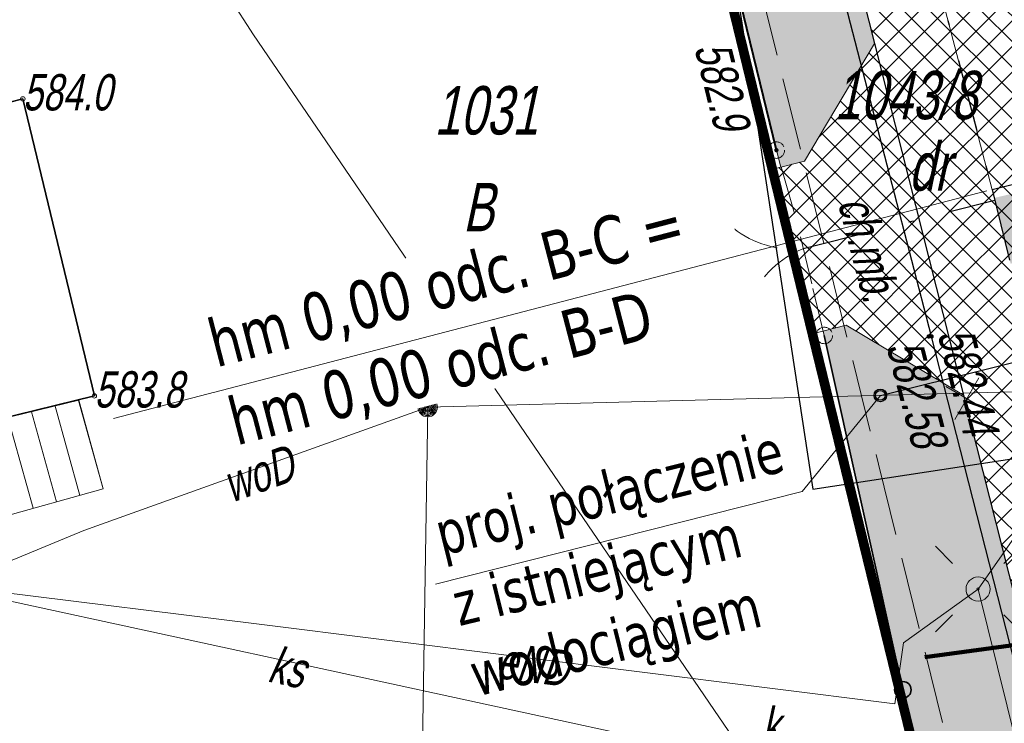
# Model space of a CAD drawing. Header units: metres. Extents: x 7403618 to 7449367, y 5479833 to 5516047.
# Tile 7 of 72: x 7448957 to 7448977, y 5479877 to 5479892. Entities that reach past the tile are written whole.
import ezdxf

# ---------------------------------------------------------------- set-up
doc = ezdxf.new("R2010")
doc.units = ezdxf.units.M
doc.header["$MEASUREMENT"] = 0
for name, pattern in [('0.5_0.5', [1, 0.5, -0.5]), ('1_OTKJ', [2, 1.5, -0.5]), ('1_OTOB', [2, 1, -1]), ('1_OTOO', [0]), ('2_EGBB01', [0]), ('3_EGBS10', [0]), ('3_SUEP_A', [0]), ('3_SUKP', [0]), ('3_SUWP', [0]), ('414-500', [1, 0.5, -0.5]), ('DASHDOT', [1, 0.5, -0.25, 0, -0.25]), ('DGN Style 3', [31.922568, 22.801834, -9.120734]), ('GUK', [2, 1.5, -0.5])]:
    doc.linetypes.add(name, pattern=pattern)
doc.layers.get('0').update_dxf_attribs({"linetype": 'CONTINUOUS', "lineweight": 9})
for name, color, linetype, lineweight in [('0_kraw_najazd', 212, 'CONTINUOUS', 30), ('0_kraw_wysoki', 152, 'CONTINUOUS', 30), ('_MPZP_linie rozgraniczajace', 7, 'CONTINUOUS', 0), ('_MPZP_NLZ', 212, 'LINIAZAB', 15), ('_ZAKRES', 7, 'CONTINUOUS', 15), ('demontaż', 1, 'CONTINUOUS', 9), ('E_Dzialki', 114, 'CONTINUOUS', 35), ('E_Kontury', 3, 'GUK', 18), ('E_Numery_dzialek', 114, 'CONTINUOUS', 15), ('E_Numery_konturow', 3, 'CONTINUOUS', 15), ('EGBB_L_0', 7, '2_EGBB01', 35), ('EGBE_L_3', 7, '3_EGBS10', 18), ('kilometraż', 251, 'CONTINUOUS', 9), ('KTCR02', 7, 'CONTINUOUS', 15), ('KTKR01', 7, 'CONTINUOUS', 15), ('KTOK05_01', 7, 'CONTINUOUS', 15), ('mdcp', 253, 'CONTINUOUS', 5), ('OSIE', 30, 'DASHDOT', 30), ('OTK_L_0', 7, '1_OTKJ', 18), ('OTO_L_0', 7, '1_OTOO', 35), ('OTO_L_1', 7, '1_OTOB', 18), ('OTR_T_1', 7, 'CONTINUOUS', 18), ('RTPW01', 7, 'CONTINUOUS', 15), ('RTPW02', 7, 'CONTINUOUS', 15), ('SUE_T_3', 7, 'CONTINUOUS', 18), ('SUEP_E_T_0', 1, 'CONTINUOUS', 0), ('SUEP_L_0', 1, '3_SUEP_A', 18), ('SUK_E_T_4', 34, 'CONTINUOUS', 0), ('SUKP_E_T_0', 34, 'CONTINUOUS', 0), ('SUKP_L_0', 34, '3_SUKP', 18), ('SUP_T_2', 7, 'CONTINUOUS', 18), ('SUW_E_T_2', 5, 'CONTINUOUS', 0), ('SUW_T_5', 5, 'CONTINUOUS', 13), ('SUWP_E_T_0', 5, 'CONTINUOUS', 0), ('SUWP_L_0', 5, '3_SUWP', 18), ('wodociag_proj', 150, 'CONTINUOUS', 25), ('Wymiary', 5, 'CONTINUOUS', 13)]:
    doc.layers.add(name, color=color, linetype=linetype, lineweight=lineweight)
doc.layers.add('Zakres', color=7, linetype='414-500', true_color=0x3a9db6)
doc.styles.get("Standard").update_dxf_attribs({"font": 'verdana.ttf', "width": 0.75})
doc.styles.add('Style-WORKING_1250 I 0.20944', font='WORKING_1250.shx', dxfattribs={"oblique": 12})
doc.linetypes.add('LINIAZAB', pattern='A,0,-0.248511,[1,linia rozgraniczajaca.shx,S=0.1,R=305.396677,X=0,Y=-0.000911],-0.350123', length=0.598634)
pattern_1 = [(45, (0, 0), (-0.265165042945, 0.265165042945), []), (135, (0, 0), (-0.265165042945, -0.265165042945), [])]

# ---------------------------------------------------------------- blocks, each defined once
blk = doc.blocks.new('1_OTRN_1')
at = {"layer": 'OTR_T_1', "color": 252, "linetype": 'Continuous', "lineweight": 13, "true_color": 0x939598}
blk.add_circle((0, 0), 0.45, dxfattribs=at)
blk = doc.blocks.new('4_SUEO_W_1')
at = {"layer": 'SUE_T_3', "color": 252, "linetype": 'Continuous', "lineweight": 13, "true_color": 0x939598}
for p, q in [((-5.3, 5.3), (-8.84, 8.84)), ((5.3, 5.3), (8.84, 8.84)), ((-5.3, -5.3), (-8.84, -8.84)), ((5.3, -5.3), (8.84, -8.84))]:
    blk.add_line(p, q, dxfattribs=at)
blk.add_circle((0, 0), 0.25, dxfattribs=at)
blk = doc.blocks.new('4_SUPP_1')
at = {"layer": 'SUE_T_3', "color": 7, "linetype": 'Continuous', "lineweight": 13}
blk.add_circle((0, 0), 2.5, dxfattribs=at)
blk = doc.blocks.new('4_SUPP_2')
at = {"layer": 'SUP_T_2', "color": 252, "linetype": 'Continuous', "lineweight": 13, "true_color": 0x939598}
blk.add_circle((0, 0), 2.5, dxfattribs=at)
blk = doc.blocks.new('4_SUWW_1')
at = {"layer": 'SUW_T_5', "linetype": 'Continuous', "lineweight": 13}
for radius in [2, 1.75, 1.5, 1.25, 1, 0.75, 0.5, 0.25, 0.0715]:
    blk.add_circle((0, 0), radius, dxfattribs=at)
blk = doc.blocks.new('RTPW02_1')
at = {"linetype": 'ByBlock', "lineweight": -2}
h = blk.add_hatch(color=0, dxfattribs=at)
edge = h.paths.add_edge_path()
edge.add_arc((0, 0), 0.045, 0, 360)
blk = doc.blocks.new('RTPW01')
at = {"linetype": 'ByBlock', "lineweight": -2}
h = blk.add_hatch(color=0, dxfattribs=at)
edge = h.paths.add_edge_path()
edge.add_arc((0, 0), 0.045, 0, 360)
blk = doc.blocks.new('mpzp_Borek')
at = {"layer": '_MPZP_linie rozgraniczajace', "color": 212, "linetype": 'Continuous', "lineweight": 30, "flags": 128}
blk.add_lwpolyline([(-6.394, 36.367), (-0.716, 24.663), (-6.174, 16.685), (-20.265, 10.241), (-45.516, -7.138), (-70.879, -22.877), (-106.314, -36.028), (-142.728, -46.16), (-164.888, -49.54), (-163.308, -59.899), (-140.572, -56.431), (-104.678, -45.981), (-65.699, -30.251), (-46.916, -20.179), (-18.398, -0.602), (-4.775, 7.356), (3.566, 8.093)], dxfattribs=at)
at = {"layer": '_MPZP_NLZ', "linetype": 'LINIAZAB', "lineweight": 90, "ltscale": 2, "flags": 128}
blk.add_lwpolyline([(-5.207, 2.419), (-17.615, -5.002), (-47.241, -25.406), (-67.925, -35.501), (-96.855, -47.669), (-125.197, -56.648), (-143.765, -61.036), (-160.998, -63.368)], dxfattribs=at)
blk = doc.blocks.new('MDCP_borek')
at = {"layer": '_ZAKRES', "color": 252, "linetype": 'DGN Style 3', "lineweight": 70, "true_color": 0x939598, "flags": 128}
blk.add_lwpolyline([(73.433, -136.563), (71.483, -103.943), (131.243, -89.103), (161.713, -71.523), (203.903, -46.523), (221.873, -47.303), (229.483, -43.393), (228.313, -34.413), (223.823, -15.463), (217.183, -7.073), (198.823, -14.293), (190.623, -18.393), (160.933, -34.803), (120.693, -52.183), (88.473, -65.273), (55.073, -73.673), (49.413, -41.443), (42.773, -30.703), (8.393, -44.373), (34.173, -136.563), (52.733, -138.713), (73.433, -136.563)], close=True, dxfattribs=at)
blk.add_lwpolyline([(73.433, -136.563), (71.483, -103.943), (131.243, -89.103), (161.713, -71.523), (203.903, -46.523), (221.873, -47.303), (229.483, -43.393), (228.313, -34.413), (223.823, -15.463), (217.183, -7.073), (198.823, -14.293), (190.623, -18.393), (160.933, -34.803), (120.693, -52.183), (88.473, -65.273), (55.073, -73.673), (49.413, -41.443), (42.773, -30.703), (8.393, -44.373), (34.173, -136.563), (52.733, -138.713), (73.433, -136.563)], close=True, dxfattribs=at)
at = {"layer": 'E_Dzialki', "lineweight": 35}
blk.add_line((38.913, -85.413), (44.693, -109.463), dxfattribs=at)
blk.add_line((38.913, -85.413), (44.693, -109.463), dxfattribs=at)
at = {"layer": 'E_Kontury', "lineweight": 13}
blk.add_line((44.693, -109.463), (38.913, -85.413), dxfattribs=at)
blk.add_line((44.693, -109.463), (38.913, -85.413), dxfattribs=at)
at = {"layer": 'EGBB_L_0', "color": 252, "linetype": 'Continuous', "true_color": 0x939598}
for p, q in [((22.425, -94.554), (25.753, -93.723)), ((22.425, -94.554), (25.753, -93.723)), ((25.753, -93.723), (27.233, -99.863)), ((25.753, -93.723), (27.233, -99.863)), ((27.233, -99.863), (24.123, -100.626)), ((27.233, -99.863), (24.123, -100.626))]:
    blk.add_line(p, q, dxfattribs=at)
at = {"layer": 'EGBE_L_3', "color": 7, "linetype": 'Continuous', "lineweight": 13}
for p, q in [((24.124, -100.628), (26.913, -99.953)), ((24.124, -100.628), (26.913, -99.953)), ((26.931, -101.917), (26.418, -100.073)), ((26.931, -101.917), (26.418, -100.073)), ((27.413, -101.783), (26.904, -99.955)), ((27.413, -101.783), (26.904, -99.955)), ((26.913, -99.953), (27.413, -101.783)), ((26.913, -99.953), (27.413, -101.783)), ((25.968, -102.185), (25.445, -100.308)), ((25.968, -102.185), (25.445, -100.308)), ((26.449, -102.051), (25.932, -100.19)), ((26.449, -102.051), (25.932, -100.19)), ((27.413, -101.783), (24.661, -102.549)), ((27.413, -101.783), (24.661, -102.549))]:
    blk.add_line(p, q, dxfattribs=at)
at = {"layer": 'KTKR01', "color": 252, "linetype": 'Continuous', "lineweight": 30, "true_color": 0x939598, "flags": 128}
blk.add_lwpolyline([(85.073, -88.863), (75.763, -91.203), (62.683, -94.623), (58.963, -95.533), (57.493, -96.053), (56.513, -96.763), (55.283, -98.093), (53.953, -99.683), (52.743, -101.483), (51.883, -103.463), (51.223, -106.093), (50.773, -109.083), (51.953, -113.893), (48.653, -114.753), (44.543, -98.633), (40.473, -82.923), (39.463, -78.953), (38.533, -75.173)], dxfattribs=at)
blk.add_lwpolyline([(85.073, -88.863), (75.763, -91.203), (62.683, -94.623), (58.963, -95.533), (57.493, -96.053), (56.513, -96.763), (55.283, -98.093), (53.953, -99.683), (52.743, -101.483), (51.883, -103.463), (51.223, -106.093), (50.773, -109.083), (51.953, -113.893), (48.653, -114.753), (44.543, -98.633), (40.473, -82.923), (39.463, -78.953), (38.533, -75.173)], dxfattribs=at)
at = {"layer": 'KTOK05_01', "color": 252, "linetype": 'Continuous', "lineweight": 40, "true_color": 0x939598, "flags": 128}
blk.add_lwpolyline([(41.333, -94.783), (40.043, -89.493), (39.023, -85.353)], dxfattribs=at)
blk.add_lwpolyline([(41.333, -94.783), (40.043, -89.493), (39.023, -85.353)], dxfattribs=at)
at = {"layer": 'OTK_L_0', "color": 252, "linetype": '1_OTKJ', "lineweight": 13, "true_color": 0x939598}
for points in [[(38.973, -82.523), (39.543, -85.543), (43.443, -101.273)], [(38.973, -82.523), (39.543, -85.543), (43.443, -101.273)], [(43.443, -101.273), (46.773, -114.683), (46.943, -115.593)], [(43.443, -101.273), (46.773, -114.683), (46.943, -115.593)]]:
    blk.add_lwpolyline(points, dxfattribs=at)
at = {"layer": 'OTO_L_0', "color": 252, "true_color": 0x939598}
for p, q in [((42.323, -98.613), (43.948, -105.935)), ((42.323, -98.613), (43.948, -105.935)), ((43.948, -105.935), (44.693, -109.273)), ((43.948, -105.935), (44.693, -109.273))]:
    blk.add_line(p, q, dxfattribs=at)
blk.add_circle((43.948, -105.935), 0.17, dxfattribs=at)
blk.add_circle((43.948, -105.935), 0.17, dxfattribs=at)
at = {"layer": 'OTO_L_1', "color": 252, "lineweight": 13, "true_color": 0x939598}
for p, q in [((41.71, -96.091), (41.333, -94.783)), ((41.71, -96.091), (41.333, -94.783)), ((42.064, -97.548), (41.71, -96.091)), ((42.064, -97.548), (41.71, -96.091)), ((42.323, -98.613), (42.005, -97.305)), ((42.323, -98.613), (42.005, -97.305))]:
    blk.add_line(p, q, dxfattribs=at)
at = {"layer": 'OTO_L_1', "color": 7, "lineweight": 13}
for centre in [(41.333, -94.783), (41.333, -94.783), (42.323, -98.613), (42.323, -98.613)]:
    blk.add_circle(centre, 0.17, dxfattribs=at)
at = {"layer": 'OTO_L_1', "color": 252, "lineweight": 13, "true_color": 0x939598}
for centre, start, end in [((41.688, -94.83), 231.6296, 275.7039), ((41.688, -94.83), 231.6296, 275.7039), ((42.623, -98.679), 111.5929, 155.6672), ((42.623, -98.679), 111.5929, 155.6672)]:
    blk.add_arc(centre, 2, start, end, dxfattribs=at)
at = {"layer": 'SUEP_L_0', "linetype": 'Continuous', "lineweight": 13}
for p, q in [((48.365, -99.754), (45.503, -103.853)), ((48.365, -99.754), (45.503, -103.853)), ((25.035, -103.888), (30.583, -104.573)), ((25.035, -103.888), (30.583, -104.573)), ((43.963, -104.963), (45.503, -103.853)), ((43.963, -104.963), (45.503, -103.853)), ((46.708, -108.706), (45.503, -103.853)), ((46.708, -108.706), (45.503, -103.853)), ((30.583, -104.573), (43.783, -106.223)), ((30.583, -104.573), (43.783, -106.223)), ((43.783, -106.223), (43.963, -104.963)), ((43.783, -106.223), (43.963, -104.963))]:
    blk.add_line(p, q, dxfattribs=at)
at = {"layer": 'SUKP_L_0', "linetype": 'Continuous', "lineweight": 13}
for p, q in [((24.523, -83.093), (30.523, -92.403)), ((24.523, -83.093), (30.523, -92.403)), ((30.523, -92.403), (40.773, -107.413)), ((30.523, -92.403), (40.773, -107.413)), ((40.773, -107.413), (25.07, -104.012)), ((40.773, -107.413), (25.07, -104.012))]:
    blk.add_line(p, q, dxfattribs=at)
at = {"layer": 'SUWP_L_0', "linetype": 'Continuous', "lineweight": 13}
for p, q in [((52.283, -99.623), (34.123, -100.093)), ((52.283, -99.623), (34.123, -100.093)), ((27.013, -102.643), (34.123, -100.093)), ((27.013, -102.643), (34.123, -100.093)), ((34.123, -100.093), (33.873, -116.313)), ((34.123, -100.093), (33.873, -116.313)), ((24.928, -103.502), (27.013, -102.643)), ((24.928, -103.502), (27.013, -102.643))]:
    blk.add_line(p, q, dxfattribs=at)
blk.add_blockref('mpzp_Borek', (205.397, -41.892))
blk.add_blockref('mpzp_Borek', (205.397, -41.892))
at = {"layer": 'OTR_T_1', "color": 252, "linetype": 'Continuous', "lineweight": 13, "true_color": 0x939598, "xscale": 0.1, "yscale": 0.1, "zscale": 0.1}
for p in [(25.753, -93.723), (25.753, -93.723), (27.233, -99.863), (27.233, -99.863)]:
    blk.add_blockref('1_OTRN_1', p, dxfattribs=at)
at = {"layer": 'RTPW01', "color": 252, "linetype": 'Continuous', "lineweight": 13, "true_color": 0x939598}
blk.add_blockref('RTPW01', (41.333, -94.783), dxfattribs=at)
blk.add_blockref('RTPW01', (41.333, -94.783), dxfattribs=at)
at = {"layer": 'RTPW02', "color": 252, "linetype": 'Continuous', "lineweight": 13, "true_color": 0x939598}
for p in [(44.483, -98.633), (44.483, -98.633), (44.543, -98.633), (44.543, -98.633)]:
    blk.add_blockref('RTPW02_1', p, dxfattribs=at)
at = {"layer": 'SUE_T_3', "color": 252, "linetype": 'Continuous', "lineweight": 13, "true_color": 0x939598, "xscale": 0.1, "yscale": 0.1, "zscale": 0.1}
for name in ['4_SUEO_W_1', '4_SUEO_W_1', '4_SUPP_1', '4_SUPP_1']:
    blk.add_blockref(name, (45.503, -103.853), dxfattribs=at)
at = {"layer": 'SUP_T_2', "color": 252, "linetype": 'Continuous', "lineweight": 13, "true_color": 0x939598, "xscale": 0.1, "yscale": 0.1, "zscale": 0.1}
blk.add_blockref('4_SUPP_2', (45.503, -103.853), dxfattribs=at)
blk.add_blockref('4_SUPP_2', (45.503, -103.853), dxfattribs=at)
at = {"layer": 'SUW_T_5', "linetype": 'Continuous', "lineweight": 13, "xscale": 0.1, "yscale": 0.1, "zscale": 0.1}
blk.add_blockref('4_SUWW_1', (34.123, -100.093), dxfattribs=at)
blk.add_blockref('4_SUWW_1', (34.123, -100.093), dxfattribs=at)
at = {"layer": 'E_Numery_dzialek', "lineweight": 35, "char_height": 1, "attachment_point": 7, "line_spacing_factor": 0.6}
for s, insert in [('\\FWORKING_1250;\\Q12;\\H1x;\\W0.72;1043/8', (42.535, -94.159)), ('\\FWORKING_1250;\\Q12;\\H1x;\\W0.72;1043/8', (42.535, -94.159)), ('\\FWORKING_1250;\\Q12;\\H1x;\\W0.72;1031', (34.261, -94.474)), ('\\FWORKING_1250;\\Q12;\\H1x;\\W0.72;1031', (34.261, -94.474))]:
    blk.add_mtext(s, dxfattribs=dict(at, insert=insert))
at = {"layer": 'E_Numery_konturow', "lineweight": 13, "char_height": 1, "attachment_point": 7, "line_spacing_factor": 0.6}
for s, insert in [('\\FWORKING_1250;\\Q12;\\H1x;\\W0.72;dr', (44.067, -95.635)), ('\\FWORKING_1250;\\Q12;\\H1x;\\W0.72;dr', (44.067, -95.635)), ('\\FWORKING_1250;\\Q12;\\H1x;\\W0.72;B', (34.85, -96.461)), ('\\FWORKING_1250;\\Q12;\\H1x;\\W0.72;B', (34.85, -96.461))]:
    blk.add_mtext(s, dxfattribs=dict(at, insert=insert))
at = {"layer": 'KTCR02', "color": 252, "linetype": 'Continuous', "lineweight": 13, "true_color": 0x939598, "style": 'Style-WORKING_1250 I 0.20944', "oblique": 12, "width": 0.725}
blk.add_text('ch.mb.', height=0.75, rotation=284.5243, dxfattribs=at).set_placement((42.599, -95.859))
blk.add_text('ch.mb.', height=0.75, rotation=284.5243, dxfattribs=at).set_placement((42.599, -95.859))
at = {"layer": 'OTR_T_1', "color": 252, "lineweight": 13, "true_color": 0x939598, "char_height": 0.75, "attachment_point": 7, "line_spacing_factor": 0.6}
for s, insert in [('\\FWORKING_1250;\\Q12;\\H1x;\\W0.733333;584.0', (25.753, -93.973)), ('\\FWORKING_1250;\\Q12;\\H1x;\\W0.733333;584.0', (25.753, -93.973)), ('\\FWORKING_1250;\\Q12;\\H1x;\\W0.733333;583.8', (27.233, -100.113)), ('\\FWORKING_1250;\\Q12;\\H1x;\\W0.733333;583.8', (27.233, -100.113))]:
    blk.add_mtext(s, dxfattribs=dict(at, insert=insert))
at = {"layer": 'RTPW01', "color": 252, "linetype": 'Continuous', "lineweight": 13, "true_color": 0x939598, "style": 'Style-WORKING_1250 I 0.20944', "oblique": 12, "width": 0.725}
blk.add_text('582.9', height=0.75, rotation=283.8407, dxfattribs=at).set_placement((39.634, -92.658))
blk.add_text('582.9', height=0.75, rotation=283.8407, dxfattribs=at).set_placement((39.634, -92.658))
at = {"layer": 'RTPW02', "color": 252, "linetype": 'Continuous', "lineweight": 13, "true_color": 0x939598, "style": 'Style-WORKING_1250 I 0.20944', "oblique": 12, "width": 0.725}
for s, p in [('582.44', (44.661, -98.57)), ('582.44', (44.661, -98.57)), ('582.58', (43.607, -98.828)), ('582.58', (43.607, -98.828))]:
    blk.add_text(s, height=0.75, rotation=284.3035, dxfattribs=at).set_placement(p)
at = {"layer": 'SUEP_E_T_0', "lineweight": 13, "insert": (36.307, -105.417), "char_height": 0.75, "attachment_point": 5, "rotation": 352.87, "line_spacing_factor": 0.6}
blk.add_mtext('\\FWORKING_1250;\\Q12;\\H1x;\\W0.733333;eND', dxfattribs=at)
blk.add_mtext('\\FWORKING_1250;\\Q12;\\H1x;\\W0.733333;eND', dxfattribs=at)
at = {"layer": 'SUK_E_T_4', "lineweight": 13, "insert": (41.033, -107.043), "char_height": 0.75, "attachment_point": 7, "line_spacing_factor": 0.6}
blk.add_mtext('\\FWORKING_1250;\\Q12;\\H1x;\\W0.733333;k', dxfattribs=at)
blk.add_mtext('\\FWORKING_1250;\\Q12;\\H1x;\\W0.733333;k', dxfattribs=at)
at = {"layer": 'SUKP_E_T_0', "lineweight": 13, "insert": (31.226, -105.475), "char_height": 0.75, "attachment_point": 5, "rotation": 347.78, "line_spacing_factor": 0.6}
blk.add_mtext('\\FWORKING_1250;\\Q12;\\H1x;\\W0.733333;ks', dxfattribs=at)
blk.add_mtext('\\FWORKING_1250;\\Q12;\\H1x;\\W0.733333;ks', dxfattribs=at)
at = {"layer": 'SUW_E_T_2', "lineweight": 13, "insert": (33.513, -99.693), "char_height": 0.75, "attachment_point": 7, "line_spacing_factor": 0.6}
blk.add_mtext('\\FWORKING_1250;\\Q12;\\H1x;\\W0.733333;w', dxfattribs=at)
blk.add_mtext('\\FWORKING_1250;\\Q12;\\H1x;\\W0.733333;w', dxfattribs=at)
at = {"layer": 'SUWP_E_T_0', "lineweight": 13, "insert": (30.625, -101.481), "char_height": 0.75, "attachment_point": 5, "rotation": 19.67, "line_spacing_factor": 0.6}
blk.add_mtext('\\FWORKING_1250;\\Q12;\\H1x;\\W0.733333;woD', dxfattribs=at)
blk.add_mtext('\\FWORKING_1250;\\Q12;\\H1x;\\W0.733333;woD', dxfattribs=at)
blk = doc.blocks.new('Dzialki_Borek')
at = {"layer": 'E_Dzialki', "lineweight": 35}
blk.add_line((-11.359, -39.079), (-5.579, -63.129), dxfattribs=at)
at = {"layer": 'E_Numery_dzialek', "lineweight": 35, "char_height": 1, "attachment_point": 7, "line_spacing_factor": 0.6}
for s, insert in [('\\FWORKING_1250;\\Q12;\\H1x;\\W0.72;1043/8', (-7.737, -47.825)), ('\\FWORKING_1250;\\Q12;\\H1x;\\W0.72;1031', (-16.01, -48.14))]:
    blk.add_mtext(s, dxfattribs=dict(at, insert=insert))
blk = doc.blocks.new('demontaż')
at = {"layer": 'demontaż'}
for points in [[(-0.25, -0.433), (0.25, 0.433)], [(-0.433, 0.25), (0.433, -0.25)]]:
    blk.add_lwpolyline(points, dxfattribs=at)
blk = doc.blocks.new('pas_drogowy')
at = {"layer": 'E_Dzialki', "color": 242, "linetype": '0.5_0.5', "lineweight": 50, "ltscale": 3, "true_color": 0xcd2027}
blk.add_lwpolyline([(14.73, -83.61), (10.41, -83.27), (15.73, -81.88), (12.07, -64.68), (6.1, -66.19), (4.52, -59.93), (-1.26, -35.88), (-7.13, -13.18), (-8.78, -13.44), (-9.21, -11.92), (-13.81, 4.59), (-9.21, -11.92), (-8.78, -13.44), (-7.13, -13.18), (-1.26, -35.88), (4.52, -59.93), (6.1, -66.19)], dxfattribs=at)

msp = doc.modelspace()

# ---------------------------------------------------------------- hatches: boundary and pattern name
at = {"true_color": 0xf26722, "transparency": 33554597}
h = msp.add_hatch(dxfattribs=at)
h.set_pattern_fill('ANSI37', color=30, scale=3)
h.set_pattern_definition(pattern_1)
edge = h.paths.add_edge_path()
edge.add_arc((7448963.941, 5480132.365), 242.5, 304.1262, 304.55325)
edge.add_line((7449101.48, 5479932.642), (7449105.952, 5479935.722))
edge.add_line((7449105.952, 5479935.722), (7449113.157, 5479940.684))
edge.add_line((7449113.157, 5479940.684), (7449113.287, 5479940.774))
edge.add_arc((7449185.602, 5479835.765), 127.5, 114.49688, 124.55326, ccw=False)
edge.add_arc((7449136.464, 5479943.596), 9, 11.9868, 114.4758, ccw=False)
edge.add_arc((7449048.761, 5479928.374), 98.008, 10.04312, 21.91674)
edge.add_line((7449139.686, 5479964.956), (7449139.262, 5479965.675))
edge.add_arc((7449132.331, 5479964.693), 7, -34.025, 8.0653, ccw=False)
edge.add_arc((7449132.331, 5479964.693), 7, 292.5957, 325.975, ccw=False)
edge.add_line((7449135.021, 5479958.23), (7449134.692, 5479958.094))
edge.add_arc((7449185.602, 5479835.765), 132.5, 112.59568, 124.55325)
edge.add_line((7449110.452, 5479944.892), (7449098.644, 5479936.76))
edge.add_arc((7448963.941, 5480132.365), 237.5, 302.90329, 304.55325, ccw=False)
edge.add_line((7449092.956, 5479932.963), (7449087.576, 5479929.566))
edge.add_line((7449087.576, 5479929.566), (7449087.407, 5479929.447))
edge.add_arc((7449019.272, 5480045.858), 134.884, 299.91552, 300.3403, ccw=False)
edge.add_line((7449086.542, 5479928.945), (7449085.73, 5479928.469))
edge.add_line((7449085.73, 5479928.469), (7449084.871, 5479927.958))
edge.add_arc((7448963.941, 5480132.365), 237.5, 298.31332, 300.60911, ccw=False)
edge.add_arc((7448968.113, 5480124.355), 228.469, 296.67637, 298.34505, ccw=False)
edge.add_arc((7448963.941, 5480132.365), 237.5, 294.47818, 296.7081, ccw=False)
edge.add_line((7449062.348, 5479916.212), (7449062.343, 5479916.214))
edge.add_arc((7448969.572, 5480119.183), 223.166, 292.65404, 294.56386, ccw=False)
edge.add_line((7449055.527, 5479913.235), (7449054.431, 5479912.78))
edge.add_arc((7449067.39, 5479878.717), 36.445, 110.8285, 113.5457)
edge.add_line((7449052.831, 5479912.127), (7449052.831, 5479912.127))
edge.add_line((7449052.831, 5479912.127), (7449051.896, 5479911.752))
edge.add_line((7449051.896, 5479911.752), (7449050.962, 5479911.382))
edge.add_arc((7448963.941, 5480132.365), 237.5, 284.71568, 291.49418, ccw=False)
edge.add_arc((7448717.71, 5481097.569), 1233.611, 284.06402, 284.389191, ccw=False)
edge.add_line((7449017.485, 5479900.935), (7448999.675, 5479896.454))
edge.add_line((7448999.675, 5479896.454), (7448992.953, 5479894.763))
edge.add_line((7448992.953, 5479894.763), (7448988.651, 5479893.681))
edge.add_line((7448988.651, 5479893.681), (7448982.781, 5479892.204))
edge.add_arc((7448981.561, 5479897.053), 5, 274.0102, 284.1224, ccw=False)
edge.add_arc((7448981.561, 5479897.053), 5, 195.6051, 274.0102, ccw=False)
edge.add_line((7448976.745, 5479895.708), (7448973.835, 5479894.971))
edge.add_line((7448973.835, 5479894.971), (7448974.779, 5479891.245))
edge.add_line((7448974.779, 5479891.245), (7448976.619, 5479883.974))
edge.add_line((7448976.619, 5479883.974), (7448977.517, 5479880.427))
edge.add_line((7448977.517, 5479880.427), (7448980.887, 5479880.346))
edge.add_arc((7448988.887, 5479880.335), 8, 104.1224, 179.9199, ccw=False)
edge.add_line((7448986.935, 5479888.093), (7448989.32, 5479888.693))
edge.add_line((7448989.32, 5479888.693), (7448996.108, 5479890.401))
edge.add_line((7448996.108, 5479890.401), (7449012.291, 5479894.473))
edge.add_line((7449012.291, 5479894.473), (7449023.109, 5479897.194))
edge.add_arc((7448963.941, 5480132.365), 242.5, 284.12241, 287.03863)
edge.add_arc((7448963.941, 5480132.365), 242.5, 287.03863, 288.43596)
edge.add_arc((7448963.941, 5480132.365), 242.5, 288.43596, 291.6028)
edge.add_arc((7448963.941, 5480132.365), 242.5, 291.6028, 294.20071)
edge.add_arc((7448963.941, 5480132.365), 242.5, 294.20071, 295.64257)
edge.add_arc((7448963.941, 5480132.365), 242.5, 295.64257, 296.29272)
edge.add_arc((7448963.941, 5480132.365), 242.5, 296.29272, 298.10164)
edge.add_arc((7448963.941, 5480132.365), 242.5, 298.10164, 299.9233)
edge.add_arc((7448963.941, 5480132.365), 242.5, 299.9233, 301.43725)
edge.add_arc((7448963.941, 5480132.365), 242.5, 301.43725, 304.1262)
at = {"true_color": 0x636466, "transparency": 33554597}
h = msp.add_hatch(color=251, dxfattribs=at)
h.dxf.hatch_style = 1
edge = h.paths.add_edge_path()
edge.add_line((7449138.133, 5479960.776), (7449136.061, 5479962.175))
edge.add_arc((7449132.331, 5479964.693), 4.5, 289.6848, 325.975, ccw=False)
edge.add_line((7449133.847, 5479960.456), (7449134.692, 5479958.094))
edge.add_line((7449134.692, 5479958.094), (7449135.021, 5479958.23))
edge.add_arc((7449132.331, 5479964.693), 7, 292.5957, 325.975)
edge = h.paths.add_edge_path()
edge.add_arc((7448968.985, 5479897.837), 4, 14.1814, 70.8144)
edge.add_line((7448970.3, 5479901.615), (7448971.801, 5479895.673))
edge.add_line((7448971.801, 5479895.673), (7448971.451, 5479894.367))
edge.add_line((7448971.451, 5479894.367), (7448973.835, 5479894.971))
edge.add_line((7448973.835, 5479894.971), (7448972.863, 5479898.817))
h.paths.add_polyline_path([(7448973.331, 5479888.815), (7448974.779, 5479891.245), (7448973.835, 5479894.971), (7448971.451, 5479894.367), (7448971.862, 5479892.683), (7448972.75, 5479889.04), (7448972.84, 5479888.691)])
edge = h.paths.add_edge_path()
edge.add_arc((7448975.908, 5479874.558), 3, 297.7197, 374.2048)
edge.add_line((7448978.816, 5479875.295), (7448977.954, 5479878.702))
edge.add_line((7448977.954, 5479878.702), (7448976.619, 5479883.974))
edge.add_line((7448976.619, 5479883.974), (7448974.189, 5479885.422))
edge.add_line((7448974.189, 5479885.422), (7448973.716, 5479885.303))
edge.add_line((7448973.716, 5479885.303), (7448973.74, 5479885.21))
edge.add_line((7448973.74, 5479885.21), (7448974.929, 5479879.852))
edge.add_line((7448974.929, 5479879.852), (7448976.11, 5479874.55))
edge.add_line((7448976.11, 5479874.55), (7448976.54, 5479874.63))
edge.add_line((7448976.54, 5479874.63), (7448977.303, 5479871.903))
edge = h.paths.add_edge_path()
edge.add_arc((7448963.941, 5480132.365), 242.5, 298.10074, 299.9233)
edge.add_line((7449084.91, 5479922.192), (7449086.834, 5479921.689))
edge.add_line((7449086.834, 5479921.689), (7449087.153, 5479921.138))
edge.add_arc((7391380.449, 5591206.835), 125357.768, 297.40559556, 297.40879635, ccw=False)
edge.add_arc((7449127.239, 5479824.654), 104.122, 116.40385, 118.37658)
edge.add_line((7449077.753, 5479916.265), (7449077.571, 5479916.633))
edge.add_line((7449077.571, 5479916.633), (7449078.164, 5479918.451))
edge = h.paths.add_edge_path()
edge.add_arc((7448963.941, 5480132.365), 242.5, 295.64257, 296.29272)
edge.add_line((7449071.358, 5479914.954), (7449073.118, 5479914.357))
edge.add_line((7449073.118, 5479914.357), (7449073.296, 5479913.999))
edge.add_arc((7448937.399, 5480186.938), 304.9, 296.20603, 296.46878, ccw=False)
edge.add_line((7449072.043, 5479913.378), (7449068.407, 5479911.676))
edge.add_line((7449068.407, 5479911.676), (7449068.253, 5479912.004))
edge.add_line((7449068.253, 5479912.004), (7449068.884, 5479913.749))
edge = h.paths.add_edge_path()
edge.add_arc((7448963.941, 5480132.365), 242.5, 291.6028, 294.20071)
edge.add_line((7449063.35, 5479911.177), (7449065.07, 5479910.555))
edge.add_line((7449065.07, 5479910.555), (7449065.24, 5479910.192))
edge.add_line((7449065.24, 5479910.192), (7449064.21, 5479909.704))
edge.add_line((7449064.21, 5479909.704), (7449058.8, 5479907.54))
edge.add_line((7449058.8, 5479907.54), (7449057.19, 5479906.89))
edge.add_line((7449057.19, 5479906.89), (7449052.87, 5479905.12))
edge.add_line((7449052.87, 5479905.12), (7449052.467, 5479904.953))
edge.add_line((7449052.467, 5479904.953), (7449052.428, 5479905.051))
edge.add_line((7449052.428, 5479905.051), (7449053.222, 5479906.899))
edge = h.paths.add_edge_path()
edge.add_arc((7448963.941, 5480132.365), 242.5, 290.03895, 290.20075)
edge.add_line((7449047.679, 5479904.782), (7449049.642, 5479903.939))
edge.add_line((7449049.642, 5479903.939), (7449049.696, 5479903.803))
edge.add_line((7449049.696, 5479903.803), (7449049.28, 5479903.63))
edge.add_line((7449049.28, 5479903.63), (7449046.39, 5479902.41))
edge.add_line((7449046.39, 5479902.41), (7449046.198, 5479902.342))
edge.add_line((7449046.198, 5479902.342), (7449046.116, 5479902.559))
edge.add_line((7449046.116, 5479902.559), (7449047.036, 5479904.546))
edge = h.paths.add_edge_path()
edge.add_line((7449108.969, 5479937.799), (7449105.952, 5479935.722))
edge.add_line((7449105.952, 5479935.722), (7449105.392, 5479933.067))
edge.add_line((7449105.392, 5479933.067), (7449105.656, 5479932.668))
edge.add_arc((7448937.399, 5480186.938), 304.9, 303.49357, 304.55325)
edge.add_line((7449110.33, 5479935.823), (7449111.545, 5479936.659))
edge.add_line((7449111.545, 5479936.659), (7449117.01, 5479940.46))
edge.add_line((7449117.01, 5479940.46), (7449117.707, 5479940.934))
edge.add_line((7449117.707, 5479940.934), (7449120.81, 5479943.04))
edge.add_line((7449120.81, 5479943.04), (7449121.029, 5479942.993))
edge.add_arc((7449185.548, 5479835.866), 125.056, 114.49549, 121.05964, ccw=False)
edge.add_arc((7449136.383, 5479943.257), 6.949, 75.4498, 112.7321, ccw=False)
edge.add_line((7449138.129, 5479949.983), (7449141.726, 5479950.377))
edge.add_line((7449141.726, 5479950.377), (7449141.664, 5479950.942))
edge.add_arc((7449136.464, 5479943.596), 9, 54.7034, 89.3073)
edge.add_arc((7449136.464, 5479943.597), 9, 89.3072, 114.4985)
edge.add_arc((7449185.602, 5479835.765), 127.5, 114.49848, 124.55325)
edge.add_line((7449113.287, 5479940.774), (7449108.969, 5479937.799))
h.paths.add_polyline_path([(7449014.763, 5479892.692), (7449014.641, 5479893.136), (7449012.291, 5479894.473), (7448996.108, 5479890.401), (7448994.657, 5479887.973), (7448994.737, 5479887.653)])
edge = h.paths.add_edge_path()
edge.add_line((7448987.504, 5479885.834), (7448991.828, 5479886.921))
edge.add_line((7448991.828, 5479886.921), (7448991.747, 5479887.241))
edge.add_line((7448991.747, 5479887.241), (7448989.32, 5479888.693))
edge.add_line((7448989.32, 5479888.693), (7448986.935, 5479888.093))
edge.add_arc((7448988.887, 5479880.335), 8, 104.1224, 179.9199)
edge.add_line((7448980.887, 5479880.346), (7448983.188, 5479880.293))
edge.add_line((7448983.188, 5479880.293), (7448983.217, 5479880.386))
edge.add_arc((7448988.887, 5479880.335), 5.67, 104.1224, 179.4867, ccw=False)
edge = h.paths.add_edge_path()
edge.add_line((7449033.792, 5479898.193), (7449033.903, 5479897.85))
edge.add_line((7449033.903, 5479897.85), (7449036.795, 5479898.818))
edge.add_line((7449036.795, 5479898.818), (7449036.8, 5479898.81))
edge.add_line((7449036.8, 5479898.81), (7449041.6, 5479900.72))
edge.add_line((7449041.6, 5479900.72), (7449042.69, 5479901.1))
edge.add_line((7449042.69, 5479901.1), (7449042.898, 5479901.174))
edge.add_line((7449042.898, 5479901.174), (7449042.841, 5479901.324))
edge.add_line((7449042.841, 5479901.324), (7449040.63, 5479902.311))
edge.add_arc((7448963.941, 5480132.365), 242.5, 287.03863, 288.43596, ccw=False)
edge.add_line((7449034.997, 5479900.509), (7449033.792, 5479898.193))
edge = h.paths.add_edge_path()
edge.add_line((7449099.033, 5479928.123), (7449102.796, 5479930.631))
edge.add_line((7449102.796, 5479930.631), (7449102.475, 5479931.132))
edge.add_line((7449102.475, 5479931.132), (7449099.988, 5479931.623))
edge.add_arc((7448963.941, 5480132.365), 242.5, 301.43725, 304.1262, ccw=False)
edge.add_line((7449090.42, 5479925.461), (7449089.863, 5479923.442))
edge.add_line((7449089.863, 5479923.442), (7449090.179, 5479922.895))
edge.add_arc((7449082.788, 5479949.107), 27.234, 285.7478, 285.7481)
edge.add_line((7449090.179, 5479922.895), (7449092.67, 5479924.153))
edge.add_line((7449092.67, 5479924.153), (7449099.033, 5479928.123))
at = {"true_color": 0xcd2027, "transparency": 33554597}
h = msp.add_hatch(dxfattribs=at)
h.set_pattern_fill('ANSI37', color=242, scale=3)
h.set_pattern_definition(pattern_1)
h.paths.add_polyline_path([(7448974.779, 5479891.245), (7448973.331, 5479888.815), (7448972.676, 5479888.65), (7448973.494, 5479885.246), (7448974.189, 5479885.422), (7448976.619, 5479883.974)])
at = {"layer": 'Wymiary', "true_color": 0xf8991e, "transparency": 33554597}
h = msp.add_hatch(dxfattribs=at)
h.set_pattern_fill('ANSI37', color=30, scale=3)
h.set_pattern_definition(pattern_1)
edge = h.paths.add_edge_path()
edge.add_line((7448972.054, 5479920.653), (7448971.123, 5479934.148))
edge.add_line((7448971.123, 5479934.148), (7448969.627, 5479934.025))
edge.add_line((7448969.627, 5479934.025), (7448968.127, 5479933.823))
edge.add_line((7448968.127, 5479933.823), (7448968.14, 5479932.323))
edge.add_line((7448968.14, 5479932.323), (7448968.745, 5479924.991))
edge.add_arc((7448963.768, 5479924.512), 5, 3.9465, 5.4964, ccw=False)
edge.add_line((7448968.756, 5479924.856), (7448969.061, 5479920.446))
edge.add_arc((7449070.32, 5479927.432), 101.5, 183.94647, 193.11824)
edge.add_arc((7449070.32, 5479927.432), 101.5, 193.11824, 193.72659)
edge.add_line((7448971.719, 5479903.347), (7448972.863, 5479898.817))
edge.add_line((7448972.863, 5479898.817), (7448973.835, 5479894.971))
edge.add_line((7448973.835, 5479894.971), (7448976.744, 5479895.707))
edge.add_line((7448976.744, 5479895.707), (7448974.832, 5479903.261))
edge.add_arc((7449070.32, 5479927.432), 98.5, 183.94647, 194.20482, ccw=False)
edge = h.paths.add_edge_path()
edge.add_arc((7448992.634, 5479880.831), 11.757, 182.365, 192.9611)
edge.add_line((7448981.177, 5479878.194), (7448983.161, 5479870.356))
edge.add_line((7448983.161, 5479870.356), (7448980.412, 5479869.587))
edge.add_line((7448980.412, 5479869.587), (7448978.816, 5479875.295))
edge.add_line((7448978.816, 5479875.295), (7448977.954, 5479878.702))
edge.add_line((7448977.954, 5479878.702), (7448977.517, 5479880.427))
edge.add_line((7448977.517, 5479880.427), (7448980.887, 5479880.346))
edge = h.paths.add_edge_path()
edge.add_line((7448981.177, 5479878.194), (7448981.132, 5479878.372))
edge.add_arc((7448988.887, 5479880.335), 8, 179.9625, 194.2048, ccw=False)
edge.add_arc((7448992.634, 5479880.833), 11.757, 182.4005, 192.9678)

# ---------------------------------------------------------------- linework, layer by layer
for points in [[(7448972.84, 5479888.691), (7448972.75, 5479889.04), (7448971.862, 5479892.683), (7448971.451, 5479894.367)], [(7448972.676, 5479888.65), (7448973.331, 5479888.815), (7448974.779, 5479891.245)], [(7448972.676, 5479888.65), (7448973.494, 5479885.246)], [(7448976.619, 5479883.974), (7448974.189, 5479885.422), (7448973.494, 5479885.246)], [(7448974.929, 5479879.852), (7448973.74, 5479885.21), (7448973.716, 5479885.303)], [(7448977.303, 5479871.903), (7448976.54, 5479874.63), (7448976.11, 5479874.55), (7448974.929, 5479879.852)]]:
    msp.add_lwpolyline(points)
at = {"layer": '0_kraw_najazd'}
msp.add_lwpolyline([(7448974.779, 5479891.245), (7448976.619, 5479883.974)], dxfattribs=at)
at = {"layer": '0_kraw_wysoki'}
for points in [[(7448969.43, 5479901.889), (7448970.178, 5479901.655, -0.260799), (7448972.863, 5479898.817), (7448973.835, 5479894.971), (7448974.779, 5479891.245)], [(7448976.619, 5479883.974), (7448977.954, 5479878.702), (7448978.816, 5479875.295, -0.346809), (7448977.302, 5479871.902)]]:
    msp.add_lwpolyline(points, format="xyb", dxfattribs=at)
at = {"layer": 'kilometraż'}
msp.add_lwpolyline([(7448977.094, 5479919.049), (7448977.094, 5479919.049), (7448980.689, 5479902.669), (7448974.983, 5479896.747), (7448977.209, 5479888.223)], dxfattribs=at)
at = {"layer": 'OSIE', "ltscale": 3}
for points in [[(7448977.209, 5479888.224), (7449022.5, 5479899.619, 0.089383), (7449100.062, 5479934.701), (7449111.87, 5479942.833, -0.05716), (7449138.025, 5479956.746), (7449142.084, 5479958.342)], [(7448969.627, 5479934.025), (7448970.557, 5479920.549, 0.04479), (7448973.377, 5479902.893), (7448977.209, 5479888.226)]]:
    msp.add_lwpolyline(points, format="xyb", dxfattribs=at)
for points in [[(7448977.209, 5479888.224), (7448981.717, 5479869.952)], [(7448973.304, 5479887.004), (7448977.263, 5479888.006)]]:
    msp.add_lwpolyline(points, dxfattribs=at)
at = {"layer": 'wodociag_proj'}
msp.add_lwpolyline([(7448974.899, 5479883.972), (7449021.468, 5479895.578), (7449037.949, 5479900.36), (7449058.585, 5479908.386), (7449095.643, 5479927.157), (7449117.318, 5479941.983), (7449129.126, 5479949.145)], dxfattribs=at)
at = {"layer": 'wodociag_proj', "linetype": '0.5_0.5', "ltscale": 5}
msp.add_circle((7448975.664, 5479907.872), 75, dxfattribs=at)
at = {"layer": 'wodociag_proj'}
for radius in [0.13, 0.1]:
    msp.add_circle((7448974.899, 5479883.972), radius, dxfattribs=at)
at = {"layer": 'Wymiary'}
msp.add_lwpolyline([(7448965.702, 5479880.074), (7448973.282, 5479881.989), (7448974.899, 5479883.972)], dxfattribs=at)
at = {"layer": 'Zakres', "ltscale": 3, "const_width": 0.2}
msp.add_lwpolyline([(7449009.743, 5479890.707), (7448990.668, 5479886.307), (7448987.684, 5479885.165), (7448985.686, 5479883.713), (7448983.587, 5479880.077), (7448984.73, 5479870.17), (7448984.38, 5479869.94), (7448983.177, 5479869.598), (7448978.348, 5479868.266), (7448976.54, 5479874.63), (7448976.113, 5479874.535), (7448973.494, 5479885.246), (7448969.578, 5479901.319), (7448968.399, 5479905.878)], dxfattribs=at)

# ---------------------------------------------------------------- block references
msp.add_blockref('Dzialki_Borek', (7448981.689, 5479937.489))
at = {"layer": 'demontaż'}
msp.add_blockref('demontaż', (7448976.687, 5479883.904), dxfattribs=at)
at = {"layer": 'mdcp'}
msp.add_blockref('MDCP_borek', (7448931.417, 5479983.823), dxfattribs=at)

# ---------------------------------------------------------------- texts
at = {"layer": 'kilometraż', "insert": (7448977.51, 5479887.907), "char_height": 1, "attachment_point": 1, "rotation": 13.2821, "bg_fill": 1, "box_fill_scale": 1.2, "bg_fill_color": 2, "bg_fill_transparency": 0}
msp.add_mtext_dynamic_manual_height_columns('\\pxqc;{\\fVerdana|b1|i0|c238|p34;B}', width=1, gutter_width=12.5, heights=[0], dxfattribs=at)
at = {"layer": 'Wymiary', "insert": (7448965.617, 5479881.531), "char_height": 0.9, "attachment_point": 1, "rotation": 13.8594}
msp.add_mtext_dynamic_manual_height_columns('proj. połączenie z istniejącym wodociągiem', width=7.59838, gutter_width=12.5, heights=[0], dxfattribs=at)

# ---------------------------------------------------------------- next in the draw order: texts
at = {"layer": 'kilometraż', "ltscale": 20, "insert": (7448960.914, 5479885.514), "char_height": 1, "attachment_point": 1, "rotation": 14.5744, "bg_fill": 3, "box_fill_scale": 1.2, "bg_fill_color": 256, "bg_fill_transparency": 0}
msp.add_mtext_dynamic_manual_height_columns('hm 0,00 odc. B-C =\\Phm 0,00 odc. B-D', width=10.89555, gutter_width=3.125, heights=[0], dxfattribs=at)

# ---------------------------------------------------------------- next in the draw order: linework, layer by layer
at = {"layer": 'kilometraż'}
msp.add_lwpolyline([(7448977.098, 5479888.196), (7448959.042, 5479883.494)], dxfattribs=at)

# ---------------------------------------------------------------- next in the draw order: block references
msp.add_blockref('pas_drogowy', (7448971.59, 5479934.29))

doc.saveas('drawing.dxf')
